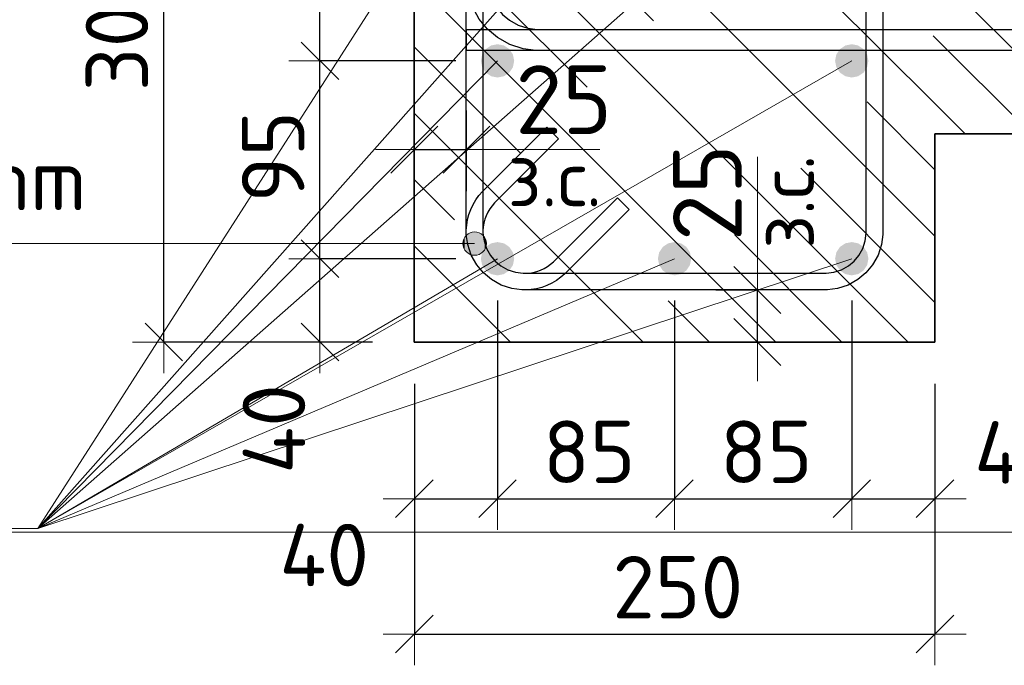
# Model space of a CAD drawing. Header units: metres. Extents: x -38 to 97, y -15 to 21.
# Tile 67 of 89: x 72.105 to 72.578, y 5.208 to 5.518. Entities that reach past the tile are written whole.
import ezdxf

# ---------------------------------------------------------------- set-up
doc = ezdxf.new("R2010")
doc.units = ezdxf.units.M
doc.header["$PDMODE"] = 65
for name, color, linetype, lineweight in [('XR$3$Арм. стержнями нижней зоны', 180, 'Continuous', 35), ('XR$3$Арм.стержн. Арматура края', 96, 'Continuous', 35), ('XR$3$Арм.стержн. Хомут', 240, 'Continuous', 35), ('XR$3$Арм.стержн.горизонт. 1', 180, 'Continuous', 35), ('XR$3$Размерная линия (1)', 7, 'Continuous', 13), ('XR$3$Размерная линия_ общее', 7, 'Continuous', 13), ('XR$4$Текст_ примечание', 7, 'Continuous', 13)]:
    doc.layers.add(name, color=color, linetype=linetype, lineweight=lineweight)
doc.styles.add('ISOCPEUR', font='txt')
doc.dimstyles.new('DIMSTYLE_11', dxfattribs={"dimtxt": 0.033, "dimasz": 0.0375, "dimexe": 0, "dimexo": 0, "dimgap": 0.0165, "dimtad": 2, "dimdec": 0, "dimlfac": 1000, "dimrnd": 1, "dimzin": 12, "dimdsep": 46, "dimtxsty": 'ISOCPEUR', "dimblk1": 'ALL_ML_STRICH', "dimblk2": 'ALL_ML_STRICH', "dimsah": 1, "dimcen": 0, "dimclrd": 7, "dimclre": 256, "dimclrt": 7, "dimadec": 0, "dimazin": 0, "dimtfac": 1, "dimtdec": 0, "dimtix": 1, "dimtmove": 2, "dimatfit": 3, "dimfxl": 0, "dimtvp": 1.2, "dimtzin": 0, "dimlwd": 0, "dimlwe": -3, "dimarcsym": 0})
doc.dimstyles.new('DIMSTYLE_12', dxfattribs={"dimtxt": 0.03, "dimasz": 0.03, "dimexe": 0, "dimexo": 0, "dimgap": 0.015, "dimtad": 2, "dimdec": 0, "dimlfac": 1000, "dimrnd": 1, "dimzin": 12, "dimdsep": 46, "dimtxsty": 'ISOCPEUR', "dimblk1": 'ALL_ML_STRICH', "dimblk2": 'ALL_ML_STRICH', "dimsah": 1, "dimcen": 0, "dimclrd": 7, "dimclre": 256, "dimclrt": 7, "dimadec": 0, "dimazin": 0, "dimtfac": 1, "dimtdec": 0, "dimtix": 1, "dimtmove": 2, "dimatfit": 3, "dimfxl": 0, "dimtzin": 0, "dimlwd": 0, "dimlwe": -3, "dimarcsym": 0})
doc.dimstyles.new('DIMSTYLE_14', dxfattribs={"dimtxt": 0.03, "dimasz": 0.03, "dimexe": 0, "dimexo": 0, "dimgap": 0.015, "dimtad": 2, "dimdec": 0, "dimlfac": 1000, "dimrnd": 1, "dimzin": 12, "dimdsep": 46, "dimtxsty": 'ISOCPEUR', "dimblk1": 'ALL_ML_STRICH', "dimblk2": 'ALL_ML_STRICH', "dimsah": 1, "dimcen": 0, "dimclrd": 7, "dimclre": 256, "dimclrt": 7, "dimadec": 0, "dimazin": 0, "dimtfac": 1, "dimtdec": 0, "dimtix": 1, "dimtmove": 2, "dimatfit": 3, "dimfxl": 0, "dimtvp": 1.2, "dimtzin": 0, "dimlwd": 0, "dimlwe": -3, "dimarcsym": 0})
doc.dimstyles.new('DIMSTYLE_15', dxfattribs={"dimtxt": 0.03, "dimasz": 0.03, "dimexe": 0, "dimexo": 0, "dimgap": 0.015, "dimtad": 0, "dimdec": 0, "dimlfac": 1000, "dimrnd": 1, "dimzin": 12, "dimdsep": 46, "dimtxsty": 'ISOCPEUR', "dimblk1": 'ALL_ML_STRICH', "dimblk2": 'ALL_ML_STRICH', "dimsah": 1, "dimcen": 0, "dimclrd": 7, "dimclre": 256, "dimclrt": 7, "dimadec": 0, "dimazin": 0, "dimtfac": 1, "dimtdec": 0, "dimtix": 1, "dimtmove": 2, "dimatfit": 3, "dimfxl": 0, "dimtvp": 1.2, "dimtzin": 0, "dimlwd": 0, "dimlwe": -3, "dimarcsym": 0})
pattern_1 = [(135, (0, 0), (-0.031819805, -0.031819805), [0.4, -0.05, 0, -0.05]), (135, (-0.01591, -0.01591), (-0.031819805, -0.031819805), [0.8, -0.1, 0.1, -0.1])]

# ---------------------------------------------------------------- blocks, each defined once
blk = doc.blocks.new('ALL_ML_STRICH')
at = {"color": 0, "linetype": 'ByBlock', "lineweight": -2}
for p, q in [((0, -0.5), (0, 0.5)), ((-0.3, -0.3), (0.3, 0.3)), ((-1, 0), (0.5, 0))]:
    blk.add_line(p, q, dxfattribs=at)
blk = doc.blocks.new('*D77')
at = {"layer": 'DEFPOINTS', "color": 7, "linetype": 'Continuous', "lineweight": 13, "transparency": 33554687}
for p in [(72.29474, 5.66307), (72.1744, 5.36307), (72.2947, 5.36307)]:
    blk.add_point(p, dxfattribs=at)
at = {"layer": 'XR$3$Размерная линия (1)', "color": 9, "linetype": 'Continuous', "lineweight": -2, "true_color": 0xc7c7c7, "transparency": 33554687}
for p, q in [((72.27474, 5.66307), (72.1744, 5.66307)), ((72.2747, 5.36307), (72.1744, 5.36307))]:
    blk.add_line(p, q, dxfattribs=at)
at = {"layer": 'XR$3$Размерная линия (1)', "color": 7, "linetype": 'Continuous', "lineweight": -2, "transparency": 33554687}
blk.add_line((72.1744, 5.36307), (72.1744, 5.66307), dxfattribs=at)
at = {"layer": 'XR$3$Размерная линия (1)', "color": 7, "linetype": 'Continuous', "lineweight": 13, "transparency": 33554687, "xscale": 0.03, "yscale": 0.03, "zscale": 0.03}
for p, rotation in [((72.1744, 5.66307), 90), ((72.1744, 5.36307), 270)]:
    blk.add_blockref('ALL_ML_STRICH', p, dxfattribs=dict(at, rotation=rotation))
at = {"layer": 'XR$3$Размерная линия (1)', "color": 7, "linetype": 'Continuous', "lineweight": 13, "transparency": 33554687, "insert": (72.1519, 5.51457), "char_height": 0.03, "width": 0.09, "attachment_point": 5, "rotation": 90, "style": 'ISOCPEUR'}
blk.add_mtext('\\A1;{300}', dxfattribs=at)
blk = doc.blocks.new('*D78')
at = {"layer": 'DEFPOINTS', "color": 7, "linetype": 'Continuous', "lineweight": 13, "transparency": 33554687}
for p in [(72.29474, 5.36307), (72.5447, 5.36307), (72.29474, 5.22283)]:
    blk.add_point(p, dxfattribs=at)
at = {"layer": 'XR$3$Размерная линия (1)', "color": 9, "linetype": 'Continuous', "lineweight": -2, "true_color": 0xc7c7c7, "transparency": 33554687}
for p, q in [((72.29474, 5.34307), (72.29474, 5.22283)), ((72.5447, 5.34307), (72.5447, 5.22283))]:
    blk.add_line(p, q, dxfattribs=at)
at = {"layer": 'XR$3$Размерная линия (1)', "color": 7, "linetype": 'Continuous', "lineweight": -2, "transparency": 33554687}
blk.add_line((72.29474, 5.22283), (72.5447, 5.22283), dxfattribs=at)
at = {"layer": 'XR$3$Размерная линия (1)', "color": 7, "linetype": 'Continuous', "lineweight": 13, "transparency": 33554687, "xscale": 0.03, "yscale": 0.03, "zscale": 0.03, "rotation": 180}
blk.add_blockref('ALL_ML_STRICH', (72.29474, 5.22283), dxfattribs=at)
at = {"layer": 'XR$3$Размерная линия (1)', "color": 7, "linetype": 'Continuous', "lineweight": 13, "transparency": 33554687, "xscale": 0.03, "yscale": 0.03, "zscale": 0.03}
blk.add_blockref('ALL_ML_STRICH', (72.5447, 5.22283), dxfattribs=at)
at = {"layer": 'XR$3$Размерная линия (1)', "color": 7, "linetype": 'Continuous', "lineweight": 13, "transparency": 33554687, "insert": (72.42122, 5.24533), "char_height": 0.03, "width": 0.09, "attachment_point": 5, "style": 'ISOCPEUR'}
blk.add_mtext('\\A1;{250}', dxfattribs=at)
blk = doc.blocks.new('*D82')
at = {"layer": 'DEFPOINTS', "color": 7, "linetype": 'Continuous', "lineweight": 13, "transparency": 33554687}
for p in [(72.33466, 5.40307), (72.29474, 5.36307), (72.29474, 5.28783)]:
    blk.add_point(p, dxfattribs=at)
at = {"layer": 'XR$3$Размерная линия (1)', "color": 9, "linetype": 'Continuous', "lineweight": -2, "true_color": 0xc7c7c7, "transparency": 33554687}
for p, q in [((72.33466, 5.38307), (72.33466, 5.28783)), ((72.29474, 5.34307), (72.29474, 5.28783))]:
    blk.add_line(p, q, dxfattribs=at)
at = {"layer": 'XR$3$Размерная линия (1)', "color": 7, "linetype": 'Continuous', "lineweight": -2, "transparency": 33554687}
blk.add_line((72.29474, 5.28783), (72.33466, 5.28783), dxfattribs=at)
at = {"layer": 'XR$3$Размерная линия (1)', "color": 7, "linetype": 'Continuous', "lineweight": 13, "transparency": 33554687, "xscale": 0.03, "yscale": 0.03, "zscale": 0.03, "rotation": 180}
blk.add_blockref('ALL_ML_STRICH', (72.29474, 5.28783), dxfattribs=at)
at = {"layer": 'XR$3$Размерная линия (1)', "color": 7, "linetype": 'Continuous', "lineweight": 13, "transparency": 33554687, "xscale": 0.03, "yscale": 0.03, "zscale": 0.03}
blk.add_blockref('ALL_ML_STRICH', (72.33466, 5.28783), dxfattribs=at)
at = {"layer": 'XR$3$Размерная линия (1)', "color": 7, "linetype": 'Continuous', "lineweight": 13, "transparency": 33554687, "insert": (72.25144, 5.26076), "char_height": 0.03, "width": 0.06, "attachment_point": 5, "style": 'ISOCPEUR'}
blk.add_mtext('\\A1;{40}', dxfattribs=at)
blk = doc.blocks.new('*D83')
at = {"layer": 'DEFPOINTS', "color": 7, "linetype": 'Continuous', "lineweight": 13, "transparency": 33554687}
for p in [(72.33466, 5.40307), (72.41966, 5.40307), (72.33466, 5.28783)]:
    blk.add_point(p, dxfattribs=at)
at = {"layer": 'XR$3$Размерная линия (1)', "color": 9, "linetype": 'Continuous', "lineweight": -2, "true_color": 0xc7c7c7, "transparency": 33554687}
for p, q in [((72.33466, 5.38307), (72.33466, 5.28783)), ((72.41966, 5.38307), (72.41966, 5.28783))]:
    blk.add_line(p, q, dxfattribs=at)
at = {"layer": 'XR$3$Размерная линия (1)', "color": 7, "linetype": 'Continuous', "lineweight": -2, "transparency": 33554687}
blk.add_line((72.33466, 5.28783), (72.41966, 5.28783), dxfattribs=at)
at = {"layer": 'XR$3$Размерная линия (1)', "color": 7, "linetype": 'Continuous', "lineweight": 13, "transparency": 33554687, "xscale": 0.03, "yscale": 0.03, "zscale": 0.03, "rotation": 180}
blk.add_blockref('ALL_ML_STRICH', (72.33466, 5.28783), dxfattribs=at)
at = {"layer": 'XR$3$Размерная линия (1)', "color": 7, "linetype": 'Continuous', "lineweight": 13, "transparency": 33554687, "xscale": 0.03, "yscale": 0.03, "zscale": 0.03}
blk.add_blockref('ALL_ML_STRICH', (72.41966, 5.28783), dxfattribs=at)
at = {"layer": 'XR$3$Размерная линия (1)', "color": 7, "linetype": 'Continuous', "lineweight": 13, "transparency": 33554687, "insert": (72.37866, 5.31033), "char_height": 0.03, "width": 0.06, "attachment_point": 5, "style": 'ISOCPEUR'}
blk.add_mtext('\\A1;{85}', dxfattribs=at)
blk = doc.blocks.new('*D84')
at = {"layer": 'DEFPOINTS', "color": 7, "linetype": 'Continuous', "lineweight": 13, "transparency": 33554687}
for p in [(72.41966, 5.40307), (72.50474, 5.40307), (72.41966, 5.28783)]:
    blk.add_point(p, dxfattribs=at)
at = {"layer": 'XR$3$Размерная линия (1)', "color": 9, "linetype": 'Continuous', "lineweight": -2, "true_color": 0xc7c7c7, "transparency": 33554687}
for p, q in [((72.41966, 5.38307), (72.41966, 5.28783)), ((72.50474, 5.38307), (72.50474, 5.28783))]:
    blk.add_line(p, q, dxfattribs=at)
at = {"layer": 'XR$3$Размерная линия (1)', "color": 7, "linetype": 'Continuous', "lineweight": -2, "transparency": 33554687}
blk.add_line((72.41966, 5.28783), (72.50474, 5.28783), dxfattribs=at)
at = {"layer": 'XR$3$Размерная линия (1)', "color": 7, "linetype": 'Continuous', "lineweight": 13, "transparency": 33554687, "xscale": 0.03, "yscale": 0.03, "zscale": 0.03, "rotation": 180}
blk.add_blockref('ALL_ML_STRICH', (72.41966, 5.28783), dxfattribs=at)
at = {"layer": 'XR$3$Размерная линия (1)', "color": 7, "linetype": 'Continuous', "lineweight": 13, "transparency": 33554687, "xscale": 0.03, "yscale": 0.03, "zscale": 0.03}
blk.add_blockref('ALL_ML_STRICH', (72.50474, 5.28783), dxfattribs=at)
at = {"layer": 'XR$3$Размерная линия (1)', "color": 7, "linetype": 'Continuous', "lineweight": 13, "transparency": 33554687, "insert": (72.4637, 5.31033), "char_height": 0.03, "width": 0.06, "attachment_point": 5, "style": 'ISOCPEUR'}
blk.add_mtext('\\A1;{85}', dxfattribs=at)
blk = doc.blocks.new('*D85')
at = {"layer": 'DEFPOINTS', "color": 7, "linetype": 'Continuous', "lineweight": 13, "transparency": 33554687}
for p in [(72.50474, 5.40307), (72.5447, 5.36307), (72.50474, 5.28783)]:
    blk.add_point(p, dxfattribs=at)
at = {"layer": 'XR$3$Размерная линия (1)', "color": 9, "linetype": 'Continuous', "lineweight": -2, "true_color": 0xc7c7c7, "transparency": 33554687}
for p, q in [((72.50474, 5.38307), (72.50474, 5.28783)), ((72.5447, 5.34307), (72.5447, 5.28783))]:
    blk.add_line(p, q, dxfattribs=at)
at = {"layer": 'XR$3$Размерная линия (1)', "color": 7, "linetype": 'Continuous', "lineweight": -2, "transparency": 33554687}
blk.add_line((72.50474, 5.28783), (72.5447, 5.28783), dxfattribs=at)
at = {"layer": 'XR$3$Размерная линия (1)', "color": 7, "linetype": 'Continuous', "lineweight": 13, "transparency": 33554687, "xscale": 0.03, "yscale": 0.03, "zscale": 0.03, "rotation": 180}
blk.add_blockref('ALL_ML_STRICH', (72.50474, 5.28783), dxfattribs=at)
at = {"layer": 'XR$3$Размерная линия (1)', "color": 7, "linetype": 'Continuous', "lineweight": 13, "transparency": 33554687, "xscale": 0.03, "yscale": 0.03, "zscale": 0.03}
blk.add_blockref('ALL_ML_STRICH', (72.5447, 5.28783), dxfattribs=at)
at = {"layer": 'XR$3$Размерная линия (1)', "color": 7, "linetype": 'Continuous', "lineweight": 13, "transparency": 33554687, "insert": (72.58504, 5.31003), "char_height": 0.03, "width": 0.06, "attachment_point": 5, "style": 'ISOCPEUR'}
blk.add_mtext('\\A1;{40}', dxfattribs=at)
blk = doc.blocks.new('*D91')
at = {"layer": 'DEFPOINTS', "color": 7, "linetype": 'Continuous', "lineweight": 13, "transparency": 33554687}
for p in [(72.29474, 5.45544), (72.29474, 5.42045), (72.31974, 5.41545)]:
    blk.add_point(p, dxfattribs=at)
at = {"layer": 'XR$3$Размерная линия_ общее', "color": 253, "linetype": 'Continuous', "lineweight": -2, "true_color": 0xa0a0a0, "transparency": 33554687}
for p, q in [((72.29474, 5.44045), (72.29474, 5.45544)), ((72.31974, 5.43545), (72.31974, 5.45544))]:
    blk.add_line(p, q, dxfattribs=at)
at = {"layer": 'XR$3$Размерная линия_ общее', "color": 7, "linetype": 'Continuous', "lineweight": -2, "transparency": 33554687}
blk.add_line((72.29474, 5.45544), (72.31974, 5.45544), dxfattribs=at)
at = {"layer": 'XR$3$Размерная линия_ общее', "color": 7, "linetype": 'Continuous', "lineweight": 13, "transparency": 33554687, "xscale": 0.0375, "yscale": 0.0375, "zscale": 0.0375, "rotation": 180}
blk.add_blockref('ALL_ML_STRICH', (72.29474, 5.45544), dxfattribs=at)
at = {"layer": 'XR$3$Размерная линия_ общее', "color": 7, "linetype": 'Continuous', "lineweight": 13, "transparency": 33554687, "xscale": 0.0375, "yscale": 0.0375, "zscale": 0.0375}
blk.add_blockref('ALL_ML_STRICH', (72.31974, 5.45544), dxfattribs=at)
at = {"layer": 'XR$3$Размерная линия_ общее', "color": 7, "linetype": 'Continuous', "lineweight": 13, "transparency": 33554687, "insert": (72.36647, 5.47944), "char_height": 0.033, "width": 0.066, "attachment_point": 5, "style": 'ISOCPEUR'}
blk.add_mtext('\\A1;{25}', dxfattribs=at)
at = {"layer": 'XR$3$Размерная линия_ общее', "color": 7, "linetype": 'Continuous', "lineweight": 13, "transparency": 33554687, "insert": (72.33952, 5.45523), "char_height": 0.027, "width": 0.00135, "attachment_point": 1, "line_spacing_factor": 0.60241, "style": 'ISOCPEUR'}
blk.add_mtext('з.с.', dxfattribs=at)
blk = doc.blocks.new('*D92')
at = {"layer": 'DEFPOINTS', "color": 7, "linetype": 'Continuous', "lineweight": 13, "transparency": 33554687}
for p in [(72.41944, 5.38807), (72.42444, 5.36307), (72.45943, 5.36307)]:
    blk.add_point(p, dxfattribs=at)
at = {"layer": 'XR$3$Размерная линия_ общее', "color": 253, "linetype": 'Continuous', "lineweight": -2, "true_color": 0xa0a0a0, "transparency": 33554687}
for p, q in [((72.43944, 5.38807), (72.45943, 5.38807)), ((72.44444, 5.36307), (72.45943, 5.36307))]:
    blk.add_line(p, q, dxfattribs=at)
at = {"layer": 'XR$3$Размерная линия_ общее', "color": 7, "linetype": 'Continuous', "lineweight": -2, "transparency": 33554687}
blk.add_line((72.45943, 5.36307), (72.45943, 5.38807), dxfattribs=at)
at = {"layer": 'XR$3$Размерная линия_ общее', "color": 7, "linetype": 'Continuous', "lineweight": 13, "transparency": 33554687, "xscale": 0.0375, "yscale": 0.0375, "zscale": 0.0375}
for p, rotation in [((72.45943, 5.38807), 90), ((72.45943, 5.36307), 270)]:
    blk.add_blockref('ALL_ML_STRICH', p, dxfattribs=dict(at, rotation=rotation))
at = {"layer": 'XR$3$Размерная линия_ общее', "color": 7, "linetype": 'Continuous', "lineweight": 13, "transparency": 33554687, "insert": (72.45964, 5.40784), "char_height": 0.027, "width": 0.00135, "attachment_point": 1, "rotation": 90, "line_spacing_factor": 0.60241, "style": 'ISOCPEUR'}
blk.add_mtext('з.с.', dxfattribs=at)
at = {"layer": 'XR$3$Размерная линия_ общее', "color": 7, "linetype": 'Continuous', "lineweight": 13, "transparency": 33554687, "insert": (72.43543, 5.43479), "char_height": 0.033, "width": 0.066, "attachment_point": 5, "rotation": 90, "style": 'ISOCPEUR'}
blk.add_mtext('\\A1;{25}', dxfattribs=at)
blk = doc.blocks.new('*D152')
at = {"layer": 'DEFPOINTS', "color": 7, "linetype": 'Continuous', "lineweight": 13, "transparency": 33554687}
for p in [(72.33466, 5.40307), (72.2494, 5.36307), (72.2947, 5.36307)]:
    blk.add_point(p, dxfattribs=at)
at = {"layer": 'XR$3$Размерная линия (1)', "color": 9, "linetype": 'Continuous', "lineweight": -2, "true_color": 0xc7c7c7, "transparency": 33554687}
for p, q in [((72.31466, 5.40307), (72.2494, 5.40307)), ((72.2747, 5.36307), (72.2494, 5.36307))]:
    blk.add_line(p, q, dxfattribs=at)
at = {"layer": 'XR$3$Размерная линия (1)', "color": 7, "linetype": 'Continuous', "lineweight": -2, "transparency": 33554687}
blk.add_line((72.2494, 5.36307), (72.2494, 5.40307), dxfattribs=at)
at = {"layer": 'XR$3$Размерная линия (1)', "color": 7, "linetype": 'Continuous', "lineweight": 13, "transparency": 33554687, "xscale": 0.03, "yscale": 0.03, "zscale": 0.03}
for p, rotation in [((72.2494, 5.40307), 90), ((72.2494, 5.36307), 270)]:
    blk.add_blockref('ALL_ML_STRICH', p, dxfattribs=dict(at, rotation=rotation))
at = {"layer": 'XR$3$Размерная линия (1)', "color": 7, "linetype": 'Continuous', "lineweight": 13, "transparency": 33554687, "insert": (72.22732, 5.32133), "char_height": 0.03, "width": 0.06, "attachment_point": 5, "rotation": 90, "style": 'ISOCPEUR'}
blk.add_mtext('\\A1;{40}', dxfattribs=at)
blk = doc.blocks.new('*D153')
at = {"layer": 'DEFPOINTS', "color": 7, "linetype": 'Continuous', "lineweight": 13, "transparency": 33554687}
for p in [(72.33466, 5.49807), (72.2494, 5.40307), (72.33466, 5.40307)]:
    blk.add_point(p, dxfattribs=at)
at = {"layer": 'XR$3$Размерная линия (1)', "color": 9, "linetype": 'Continuous', "lineweight": -2, "true_color": 0xc7c7c7, "transparency": 33554687}
for p, q in [((72.31466, 5.49807), (72.2494, 5.49807)), ((72.31466, 5.40307), (72.2494, 5.40307))]:
    blk.add_line(p, q, dxfattribs=at)
at = {"layer": 'XR$3$Размерная линия (1)', "color": 7, "linetype": 'Continuous', "lineweight": -2, "transparency": 33554687}
blk.add_line((72.2494, 5.40307), (72.2494, 5.49807), dxfattribs=at)
at = {"layer": 'XR$3$Размерная линия (1)', "color": 7, "linetype": 'Continuous', "lineweight": 13, "transparency": 33554687, "xscale": 0.03, "yscale": 0.03, "zscale": 0.03}
for p, rotation in [((72.2494, 5.49807), 90), ((72.2494, 5.40307), 270)]:
    blk.add_blockref('ALL_ML_STRICH', p, dxfattribs=dict(at, rotation=rotation))
at = {"layer": 'XR$3$Размерная линия (1)', "color": 7, "linetype": 'Continuous', "lineweight": 13, "transparency": 33554687, "insert": (72.2269, 5.45207), "char_height": 0.03, "width": 0.06, "attachment_point": 5, "rotation": 90, "style": 'ISOCPEUR'}
blk.add_mtext('\\A1;{95}', dxfattribs=at)
blk = doc.blocks.new('*D154')
at = {"layer": 'DEFPOINTS', "color": 7, "linetype": 'Continuous', "lineweight": 13, "transparency": 33554687}
for p in [(72.3497, 5.61807), (72.2494, 5.49807), (72.33466, 5.49807)]:
    blk.add_point(p, dxfattribs=at)
at = {"layer": 'XR$3$Размерная линия (1)', "color": 9, "linetype": 'Continuous', "lineweight": -2, "true_color": 0xc7c7c7, "transparency": 33554687}
for p, q in [((72.3297, 5.61807), (72.2494, 5.61807)), ((72.31466, 5.49807), (72.2494, 5.49807))]:
    blk.add_line(p, q, dxfattribs=at)
at = {"layer": 'XR$3$Размерная линия (1)', "color": 7, "linetype": 'Continuous', "lineweight": -2, "transparency": 33554687}
blk.add_line((72.2494, 5.49807), (72.2494, 5.61807), dxfattribs=at)
at = {"layer": 'XR$3$Размерная линия (1)', "color": 7, "linetype": 'Continuous', "lineweight": 13, "transparency": 33554687, "xscale": 0.03, "yscale": 0.03, "zscale": 0.03}
for p, rotation in [((72.2494, 5.61807), 90), ((72.2494, 5.49807), 270)]:
    blk.add_blockref('ALL_ML_STRICH', p, dxfattribs=dict(at, rotation=rotation))
at = {"layer": 'XR$3$Размерная линия (1)', "color": 7, "linetype": 'Continuous', "lineweight": 13, "transparency": 33554687, "insert": (72.2269, 5.56257), "char_height": 0.03, "width": 0.09, "attachment_point": 5, "rotation": 90, "style": 'ISOCPEUR'}
blk.add_mtext('\\A1;{120}', dxfattribs=at)

msp = doc.modelspace()

# ---------------------------------------------------------------- hatches: boundary and pattern name
at = {"linetype": 'Continuous', "lineweight": 25, "transparency": 33554687}
h = msp.add_hatch(dxfattribs=at)
h.set_pattern_fill('__________540', scale=0.015, style=0, pattern_type=2)
h.set_pattern_definition(pattern_1)
h.paths.add_polyline_path([(72.5447, 5.66307), (72.2947, 5.66307), (72.2947, 5.36307), (72.5447, 5.36307)], flags=0)
h = msp.add_hatch(dxfattribs=at)
h.set_pattern_fill('__________540', scale=0.015, style=0, pattern_type=2)
h.set_pattern_definition(pattern_1)
h.paths.add_polyline_path([(72.5447, 5.66307), (72.5447, 5.46307), (72.68855, 5.46307), (72.68855, 5.66307)], flags=0)
at = {"layer": 'XR$3$Арм.стержн. Хомут', "linetype": 'Continuous', "lineweight": 13, "transparency": 33554687}
for points in [[(72.31883, 5.41314), (72.32085, 5.40549), (72.32085, 5.41517)], [(72.32085, 5.41517), (72.32366, 5.40471), (72.32366, 5.41596)], [(72.32085, 5.41517), (72.32085, 5.40549), (72.32366, 5.40471)], [(72.32366, 5.41596), (72.32366, 5.40471), (72.32648, 5.40549)], [(72.32366, 5.41596), (72.32648, 5.40549), (72.32648, 5.41517)], [(72.32648, 5.41517), (72.32648, 5.40549), (72.3285, 5.40752)], [(72.32648, 5.41517), (72.3285, 5.40752), (72.3285, 5.41314)], [(72.31883, 5.40752), (72.31883, 5.41314), (72.31804, 5.41033)], [(72.31883, 5.41314), (72.31883, 5.40752), (72.32085, 5.40549)], [(72.3285, 5.41314), (72.3285, 5.40752), (72.32929, 5.41033)]]:
    msp.add_hatch(color=7, dxfattribs=at).paths.add_polyline_path(points)
at = {"layer": 'XR$3$Арм.стержн.горизонт. 1', "linetype": 'Continuous', "lineweight": 50, "transparency": 33554687}
for points in [[(72.34266, 5.49807), (72.34206, 5.50113), (72.34032, 5.50372), (72.33773, 5.50546), (72.33466, 5.50607), (72.3316, 5.50546), (72.32901, 5.50372), (72.32727, 5.50113), (72.32666, 5.49807), (72.32727, 5.49501), (72.32901, 5.49241), (72.3316, 5.49068), (72.33466, 5.49007), (72.33773, 5.49068), (72.34032, 5.49241), (72.34206, 5.49501)], [(72.51274, 5.49807), (72.51213, 5.50113), (72.5104, 5.50372), (72.5078, 5.50546), (72.50474, 5.50607), (72.50168, 5.50546), (72.49908, 5.50372), (72.49735, 5.50113), (72.49674, 5.49807), (72.49735, 5.49501), (72.49908, 5.49241), (72.50168, 5.49068), (72.50474, 5.49007), (72.5078, 5.49068), (72.5104, 5.49241), (72.51213, 5.49501)], [(72.34266, 5.40307), (72.34206, 5.40613), (72.34032, 5.40872), (72.33773, 5.41046), (72.33466, 5.41107), (72.3316, 5.41046), (72.32901, 5.40872), (72.32727, 5.40613), (72.32666, 5.40307), (72.32727, 5.40001), (72.32901, 5.39741), (72.3316, 5.39568), (72.33466, 5.39507), (72.33773, 5.39568), (72.34032, 5.39741), (72.34206, 5.40001)], [(72.42766, 5.40307), (72.42706, 5.40613), (72.42532, 5.40872), (72.42273, 5.41046), (72.41966, 5.41107), (72.4166, 5.41046), (72.41401, 5.40872), (72.41227, 5.40613), (72.41166, 5.40307), (72.41227, 5.40001), (72.41401, 5.39741), (72.4166, 5.39568), (72.41966, 5.39507), (72.42273, 5.39568), (72.42532, 5.39741), (72.42706, 5.40001)], [(72.51274, 5.40307), (72.51213, 5.40613), (72.5104, 5.40872), (72.5078, 5.41046), (72.50474, 5.41107), (72.50168, 5.41046), (72.49908, 5.40872), (72.49735, 5.40613), (72.49674, 5.40307), (72.49735, 5.40001), (72.49908, 5.39741), (72.50168, 5.39568), (72.50474, 5.39507), (72.5078, 5.39568), (72.5104, 5.39741), (72.51213, 5.40001)]]:
    msp.add_hatch(color=7, dxfattribs=at).paths.add_polyline_path(points)

# ---------------------------------------------------------------- linework, layer by layer
at = {"color": 7, "linetype": 'Continuous', "lineweight": 35, "transparency": 33554687}
for p, q in [((72.2947, 5.66307), (72.2947, 5.36307)), ((72.5447, 5.46307), (72.68855, 5.46307)), ((72.5447, 5.36307), (72.5447, 5.46307)), ((72.2947, 5.36307), (72.5447, 5.36307))]:
    msp.add_line(p, q, dxfattribs=at)
at = {"color": 7, "linetype": 'Continuous', "lineweight": 13, "transparency": 33554687}
for p, q in [((72.31974, 5.45544), (72.38374, 5.45544)), ((72.45943, 5.38807), (72.45943, 5.45207))]:
    msp.add_line(p, q, dxfattribs=at)
at = {"layer": 'XR$3$Арм. стержнями нижней зоны', "color": 4, "linetype": 'Continuous', "lineweight": 25, "transparency": 33554687}
msp.add_lwpolyline([(72.3197, 5.51307), (72.69355, 5.51307), (72.69355, 5.50307), (72.3197, 5.50307), (72.3197, 5.51307)], dxfattribs=at)
at = {"layer": 'XR$3$Арм.стержн. Арматура края', "color": 4, "linetype": 'Continuous', "lineweight": 25, "transparency": 33554687}
for points in [[(72.69355, 5.50307), (72.35299, 5.50307), (72.34689, 5.50392), (72.34054, 5.50601), (72.3347, 5.50928), (72.32988, 5.5133), (72.32586, 5.51812), (72.32259, 5.52396), (72.32049, 5.53031), (72.31965, 5.53641), (72.31965, 5.60372), (72.32049, 5.60982), (72.32259, 5.61617), (72.32586, 5.62202), (72.32988, 5.62683), (72.3347, 5.63085), (72.34054, 5.63412), (72.34689, 5.63622), (72.35299, 5.63707), (72.69355, 5.63707)], [(72.69355, 5.62707), (72.35368, 5.62707), (72.34916, 5.62644), (72.34459, 5.62493), (72.34039, 5.62258), (72.33698, 5.61973), (72.33413, 5.61632), (72.33178, 5.61213), (72.33027, 5.60755), (72.32965, 5.60303), (72.32965, 5.53711), (72.33027, 5.53259), (72.33178, 5.52801), (72.33413, 5.52381), (72.33698, 5.5204), (72.34039, 5.51755), (72.34459, 5.5152), (72.34916, 5.5137), (72.35368, 5.51307), (72.69355, 5.51307)]]:
    msp.add_lwpolyline(points, dxfattribs=at)
at = {"layer": 'XR$3$Арм.стержн. Хомут', "color": 7, "linetype": 'Continuous', "lineweight": 13, "transparency": 33554687}
for p, q in [((72.32366, 5.41596), (72.32366, 5.41596)), ((71.88614, 5.41033), (72.16914, 5.41033)), ((72.16914, 5.41033), (72.32366, 5.41033)), ((72.31804, 5.41033), (72.31804, 5.41033)), ((72.32929, 5.41033), (72.32929, 5.41033)), ((72.32366, 5.40471), (72.32366, 5.40471))]:
    msp.add_line(p, q, dxfattribs=at)
at = {"layer": 'XR$3$Арм.стержн. Хомут', "color": 40, "linetype": 'Continuous', "lineweight": 25, "transparency": 33554687}
for points in [[(72.32766, 5.60684), (72.32766, 5.4153), (72.32817, 5.41168), (72.32937, 5.40802), (72.33125, 5.40467), (72.33353, 5.40194), (72.33626, 5.39966), (72.33962, 5.39778), (72.34328, 5.39657), (72.3469, 5.39607), (72.34805, 5.39607), (72.34993, 5.3962), (72.35178, 5.3965), (72.35359, 5.39697), (72.35532, 5.39759), (72.35698, 5.39837), (72.35859, 5.39932), (72.36011, 5.40042), (72.36154, 5.40165), (72.39221, 5.43233), (72.39787, 5.42667), (72.36699, 5.3958), (72.36509, 5.39414), (72.36297, 5.39261), (72.36071, 5.39129), (72.35838, 5.39019), (72.35596, 5.38932), (72.35343, 5.38866), (72.35085, 5.38824), (72.34833, 5.38807), (72.34634, 5.38807), (72.34146, 5.38875), (72.33638, 5.39042), (72.3317, 5.39304), (72.32785, 5.39626), (72.32464, 5.40011), (72.32202, 5.40478), (72.32034, 5.40986), (72.31966, 5.41474), (72.31966, 5.60739)], [(72.5197, 5.60739), (72.5197, 5.41474), (72.51902, 5.40986), (72.51735, 5.40478), (72.51473, 5.40011), (72.51151, 5.39626), (72.50766, 5.39304), (72.50299, 5.39042), (72.49791, 5.38875), (72.49303, 5.38807), (72.34634, 5.38807), (72.34146, 5.38875), (72.33638, 5.39042), (72.3317, 5.39304), (72.32785, 5.39626), (72.32464, 5.40011), (72.32202, 5.40478), (72.32034, 5.40986), (72.31966, 5.41474), (72.31966, 5.41673), (72.31984, 5.41925), (72.32026, 5.42183), (72.32092, 5.42436), (72.32179, 5.42678), (72.32289, 5.42911), (72.32421, 5.43137), (72.32574, 5.43349), (72.3274, 5.4354), (72.35827, 5.46627), (72.36393, 5.46061)], [(72.32766, 5.60684), (72.32766, 5.4153), (72.32817, 5.41168), (72.32937, 5.40802), (72.33125, 5.40467), (72.33353, 5.40194), (72.33626, 5.39966), (72.33962, 5.39778), (72.34328, 5.39657), (72.3469, 5.39607), (72.34805, 5.39607), (72.34993, 5.3962), (72.35178, 5.3965), (72.35359, 5.39697), (72.35532, 5.39759), (72.35698, 5.39837), (72.35859, 5.39932), (72.36011, 5.40042), (72.36154, 5.40165), (72.39221, 5.43233), (72.39787, 5.42667), (72.36699, 5.3958), (72.36509, 5.39414), (72.36297, 5.39261), (72.36071, 5.39129), (72.35838, 5.39019), (72.35596, 5.38932), (72.35343, 5.38866), (72.35085, 5.38824), (72.34833, 5.38807), (72.34634, 5.38807), (72.34146, 5.38875), (72.33638, 5.39042), (72.3317, 5.39304), (72.32785, 5.39626), (72.32464, 5.40011), (72.32202, 5.40478), (72.32034, 5.40986), (72.31966, 5.41474), (72.31966, 5.60739)], [(72.5197, 5.60739), (72.5197, 5.41474), (72.51902, 5.40986), (72.51735, 5.40478), (72.51473, 5.40011), (72.51151, 5.39626), (72.50766, 5.39304), (72.50299, 5.39042), (72.49791, 5.38875), (72.49303, 5.38807), (72.34634, 5.38807), (72.34146, 5.38875), (72.33638, 5.39042), (72.3317, 5.39304), (72.32785, 5.39626), (72.32464, 5.40011), (72.32202, 5.40478), (72.32034, 5.40986), (72.31966, 5.41474), (72.31966, 5.41673), (72.31984, 5.41925), (72.32026, 5.42183), (72.32092, 5.42436), (72.32179, 5.42678), (72.32289, 5.42911), (72.32421, 5.43137), (72.32574, 5.43349), (72.3274, 5.4354), (72.35827, 5.46627), (72.36393, 5.46061)], [(72.32766, 5.60684), (72.32766, 5.4153), (72.32817, 5.41168), (72.32937, 5.40802), (72.33125, 5.40467), (72.33353, 5.40194), (72.33626, 5.39966), (72.33962, 5.39778), (72.34328, 5.39657), (72.3469, 5.39607), (72.34805, 5.39607), (72.34993, 5.3962), (72.35178, 5.3965), (72.35359, 5.39697), (72.35532, 5.39759), (72.35698, 5.39837), (72.35859, 5.39932), (72.36011, 5.40042), (72.36154, 5.40165), (72.39221, 5.43233), (72.39787, 5.42667), (72.36699, 5.3958), (72.36509, 5.39414), (72.36297, 5.39261), (72.36071, 5.39129), (72.35838, 5.39019), (72.35596, 5.38932), (72.35343, 5.38866), (72.35085, 5.38824), (72.34833, 5.38807), (72.34634, 5.38807), (72.34146, 5.38875), (72.33638, 5.39042), (72.3317, 5.39304), (72.32785, 5.39626), (72.32464, 5.40011), (72.32202, 5.40478), (72.32034, 5.40986), (72.31966, 5.41474), (72.31966, 5.60739)], [(72.5197, 5.60739), (72.5197, 5.41474), (72.51902, 5.40986), (72.51735, 5.40478), (72.51473, 5.40011), (72.51151, 5.39626), (72.50766, 5.39304), (72.50299, 5.39042), (72.49791, 5.38875), (72.49303, 5.38807), (72.34634, 5.38807), (72.34146, 5.38875), (72.33638, 5.39042), (72.3317, 5.39304), (72.32785, 5.39626), (72.32464, 5.40011), (72.32202, 5.40478), (72.32034, 5.40986), (72.31966, 5.41474), (72.31966, 5.41673), (72.31984, 5.41925), (72.32026, 5.42183), (72.32092, 5.42436), (72.32179, 5.42678), (72.32289, 5.42911), (72.32421, 5.43137), (72.32574, 5.43349), (72.3274, 5.4354), (72.35827, 5.46627), (72.36393, 5.46061)], [(72.36393, 5.46061), (72.33325, 5.42994), (72.33202, 5.42852), (72.33092, 5.42699), (72.32997, 5.42538), (72.32919, 5.42372), (72.32857, 5.42199), (72.3281, 5.42018), (72.3278, 5.41833), (72.32766, 5.41645), (72.32766, 5.4153), (72.32817, 5.41168), (72.32937, 5.40802), (72.33125, 5.40467), (72.33353, 5.40194), (72.33626, 5.39966), (72.33962, 5.39778), (72.34328, 5.39657), (72.3469, 5.39607), (72.49247, 5.39607), (72.49609, 5.39657), (72.49975, 5.39778), (72.5031, 5.39966), (72.50583, 5.40194), (72.50811, 5.40467), (72.50999, 5.40802), (72.5112, 5.41168), (72.5117, 5.4153), (72.5117, 5.60684)], [(72.36393, 5.46061), (72.33325, 5.42994), (72.33202, 5.42852), (72.33092, 5.42699), (72.32997, 5.42538), (72.32919, 5.42372), (72.32857, 5.42199), (72.3281, 5.42018), (72.3278, 5.41833), (72.32766, 5.41645), (72.32766, 5.4153), (72.32817, 5.41168), (72.32937, 5.40802), (72.33125, 5.40467), (72.33353, 5.40194), (72.33626, 5.39966), (72.33962, 5.39778), (72.34328, 5.39657), (72.3469, 5.39607), (72.49247, 5.39607), (72.49609, 5.39657), (72.49975, 5.39778), (72.5031, 5.39966), (72.50583, 5.40194), (72.50811, 5.40467), (72.50999, 5.40802), (72.5112, 5.41168), (72.5117, 5.4153), (72.5117, 5.60684)], [(72.36393, 5.46061), (72.33325, 5.42994), (72.33202, 5.42852), (72.33092, 5.42699), (72.32997, 5.42538), (72.32919, 5.42372), (72.32857, 5.42199), (72.3281, 5.42018), (72.3278, 5.41833), (72.32766, 5.41645), (72.32766, 5.4153), (72.32817, 5.41168), (72.32937, 5.40802), (72.33125, 5.40467), (72.33353, 5.40194), (72.33626, 5.39966), (72.33962, 5.39778), (72.34328, 5.39657), (72.3469, 5.39607), (72.49247, 5.39607), (72.49609, 5.39657), (72.49975, 5.39778), (72.5031, 5.39966), (72.50583, 5.40194), (72.50811, 5.40467), (72.50999, 5.40802), (72.5112, 5.41168), (72.5117, 5.4153), (72.5117, 5.60684)]]:
    msp.add_lwpolyline(points, dxfattribs=at)
at = {"layer": 'XR$3$Арм.стержн. Хомут', "color": 7, "linetype": 'Continuous', "lineweight": 13, "transparency": 33554687}
msp.add_circle((72.32366, 5.41033), 0.00563, dxfattribs=at)
at = {"layer": 'XR$3$Арм.стержн.горизонт. 1', "color": 7, "linetype": 'Continuous', "lineweight": 13, "transparency": 33554687}
for p, q in [((72.11391, 5.27357), (72.3347, 5.61807)), ((72.11391, 5.27357), (72.41963, 5.61807)), ((72.11391, 5.27357), (72.5047, 5.61807)), ((72.11391, 5.27357), (72.50474, 5.49807)), ((72.11391, 5.27357), (72.33466, 5.49807)), ((72.11391, 5.27357), (72.33466, 5.40307)), ((72.11391, 5.27357), (72.41966, 5.40307)), ((72.11391, 5.27357), (72.50474, 5.40307)), ((71.88791, 5.27357), (72.11391, 5.27357))]:
    msp.add_line(p, q, dxfattribs=at)
at = {"layer": 'XR$4$Текст_ примечание', "color": 7, "linetype": 'Continuous', "lineweight": 13, "transparency": 33554687}
msp.add_line((86.41979, 5.27171), (67.91979, 5.27171), dxfattribs=at)

# ---------------------------------------------------------------- texts
at = {"layer": 'XR$3$Арм.стержн. Хомут', "color": 7, "linetype": 'Continuous', "lineweight": 25, "transparency": 33554687, "insert": (71.90614, 5.42633), "char_height": 0.03, "width": 0.2722217, "attachment_point": 7, "style": 'ISOCPEUR'}
msp.add_mtext('\\W0.96;ø8 L=1000mm ', dxfattribs=at)

# ---------------------------------------------------------------- dimensions: what is measured, and where the dimension line sits
at = {"layer": 'XR$3$Размерная линия (1)', "color": 7, "linetype": 'Continuous', "lineweight": 13, "transparency": 33554687}
for base, p1, p2, dimstyle, picture, middle in [((72.1744, 5.66307), (72.2747, 5.36307), (72.27474, 5.66307), 'DIMSTYLE_12', '*D77', (72.1519, 5.51457)), ((72.2494, 5.61807), (72.31466, 5.49807), (72.3297, 5.61807), 'DIMSTYLE_12', '*D154', (72.2269, 5.56257)), ((72.2494, 5.49807), (72.31466, 5.40307), (72.31466, 5.49807), 'DIMSTYLE_12', '*D153', (72.2269, 5.45207)), ((72.2494, 5.40307), (72.2747, 5.36307), (72.31466, 5.40307), 'DIMSTYLE_14', '*D152', (72.22732, 5.32133))]:
    dim = msp.add_linear_dim(base=base, p1=p1, p2=p2, angle=90, dimstyle=dimstyle, override={"dimpost": '<>', "dimclrd": 7, "dimclre": 9, "dimclrt": 7, "dimlwd": 0, "dimlwe": 65533}, dxfattribs=at)
    dim.commit()
    dim.dimension.update_dxf_attribs({"geometry": picture, "text_midpoint": middle, "dimtype": 160})
for base, p1, p2, dimstyle, picture, middle in [((72.33466, 5.28783), (72.29474, 5.34307), (72.33466, 5.38307), 'DIMSTYLE_15', '*D82', (72.25144, 5.26076)), ((72.41966, 5.28783), (72.33466, 5.38307), (72.41966, 5.38307), 'DIMSTYLE_12', '*D83', (72.37866, 5.31033)), ((72.50474, 5.28783), (72.41966, 5.38307), (72.50474, 5.38307), 'DIMSTYLE_12', '*D84', (72.4637, 5.31033)), ((72.5447, 5.28783), (72.50474, 5.38307), (72.5447, 5.34307), 'DIMSTYLE_14', '*D85', (72.58504, 5.31003)), ((72.5447, 5.22283), (72.29474, 5.34307), (72.5447, 5.34307), 'DIMSTYLE_12', '*D78', (72.42122, 5.24533))]:
    dim = msp.add_linear_dim(base=base, p1=p1, p2=p2, dimstyle=dimstyle, override={"dimpost": '<>', "dimclrd": 7, "dimclre": 9, "dimclrt": 7, "dimlwd": 0, "dimlwe": 65533}, dxfattribs=at)
    dim.commit()
    dim.dimension.update_dxf_attribs({"geometry": picture, "text_midpoint": middle, "dimtype": 160})
at = {"layer": 'XR$3$Размерная линия_ общее', "color": 7, "linetype": 'Continuous', "lineweight": 13, "transparency": 33554687}
dim = msp.add_linear_dim(base=(72.31974, 5.45544), p1=(72.29474, 5.44045), p2=(72.31974, 5.43545), text='<>\\Xз.с.', dimstyle='DIMSTYLE_11', override={"dimpost": '<>', "dimclrd": 7, "dimclre": 253, "dimclrt": 7, "dimlwd": 0, "dimlwe": 65533}, dxfattribs=at)
dim.commit()
dim.dimension.update_dxf_attribs({"geometry": '*D91', "text_midpoint": (72.36647, 5.47944), "dimtype": 160})
dim = msp.add_linear_dim(base=(72.45943, 5.38807), p1=(72.44444, 5.36307), p2=(72.43944, 5.38807), angle=90, text='<>\\Xз.с.', dimstyle='DIMSTYLE_11', override={"dimpost": '<>', "dimclrd": 7, "dimclre": 253, "dimclrt": 7, "dimlwd": 0, "dimlwe": 65533}, dxfattribs=at)
dim.commit()
dim.dimension.update_dxf_attribs({"geometry": '*D92', "text_midpoint": (72.43543, 5.43479), "dimtype": 160})

doc.saveas('drawing.dxf')
